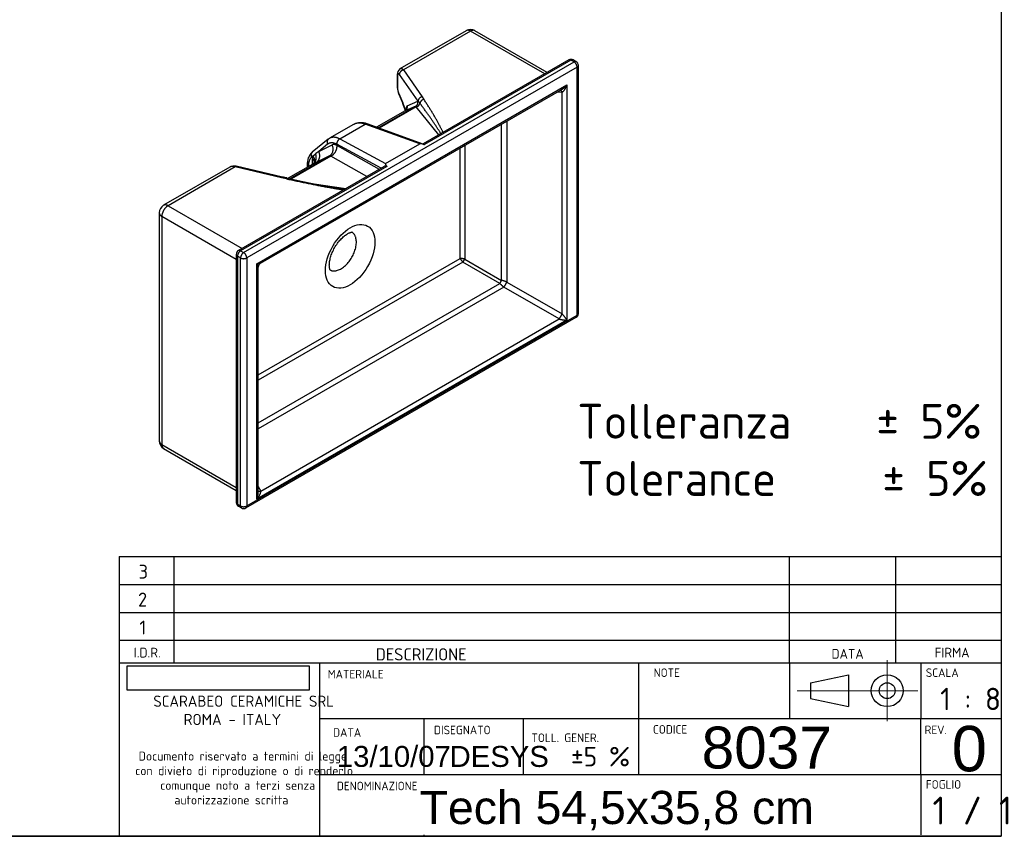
# Model space of a CAD drawing. Header units: millimetres. Extents: x 87 to 2279, y 58 to 1623.
# Tile 3 of 3: x 1151 to 2279, y 58 to 994. Entities that reach past the tile are written whole.
import ezdxf
from ezdxf.enums import TextEntityAlignment as Align
from ezdxf.lldxf.tags import DXFTag

# ---------------------------------------------------------------- set-up
doc = ezdxf.new("R2010")
doc.units = ezdxf.units.MM
for name, color, linetype in [('1', 7, 'Continuous'), ('Default', 7, 'Continuous'), ('Predefinito', 7, 'Continuous'), ('TECH', 7, 'Continuous')]:
    doc.layers.add(name, color=color, linetype=linetype)
doc.styles.add('SEACAD_arial_ttf', font='arial.ttf')
doc.styles.add('SEACAD_seiso_ttf', font='seiso.ttf')
doc.styles.add('SEACAD_seiso_ttfB', font='seiso.ttf')
doc.styles.add('SEACAD_seiso_ttfBI', font='seiso.ttf')
tags = doc.linetypes.add('CENTER2', pattern=[28.575000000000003, 19.05, -3.175, 3.175, -3.175]).pattern_tags.tags
tags[10:11] = [DXFTag(74, 4), DXFTag(75, 0), DXFTag(340, '0'), DXFTag(46, 0.0), DXFTag(50, 0.0), DXFTag(44, 0.0), DXFTag(45, 0.0)]
tags[8:9] = [DXFTag(74, 4), DXFTag(75, 0), DXFTag(340, '0'), DXFTag(46, 0.0), DXFTag(50, 0.0), DXFTag(44, 0.0), DXFTag(45, 0.0)]
tags[6:7] = [DXFTag(74, 4), DXFTag(75, 0), DXFTag(340, '0'), DXFTag(46, 0.0), DXFTag(50, 0.0), DXFTag(44, 0.0), DXFTag(45, 0.0)]
tags[4:5] = [DXFTag(74, 4), DXFTag(75, 0), DXFTag(340, '0'), DXFTag(46, 0.0), DXFTag(50, 0.0), DXFTag(44, 0.0), DXFTag(45, 0.0)]
picture_1 = doc.add_image_def('image1.jpg', size_in_pixel=(300, 40))

# ---------------------------------------------------------------- blocks, each defined once
blk = doc.blocks.new('SEANNOT_GROUP4')
at = {"layer": 'Default', "color": 7, "linetype": 'Continuous', "lineweight": 0, "style": 'SEACAD_arial_ttf'}
blk.add_text('13/10/07', height=24, dxfattribs=at).set_placement((1514.2895510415, 161.8046408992), align=Align.TOP_LEFT)
blk = doc.blocks.new('SEANNOT_GROUP5')
at = {"layer": 'Default', "color": 7, "linetype": 'Continuous', "lineweight": 0, "style": 'SEACAD_seiso_ttfB'}
blk.add_text('1 / 1', height=32, dxfattribs=at).set_placement((2196.2207174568, 103.728887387), align=Align.TOP_LEFT)
blk = doc.blocks.new('SEANNOT_GROUP6')
at = {"layer": 'Predefinito', "color": 136, "linetype": 'CENTER2', "lineweight": 9}
for p, q in [((2144.406079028, 260.1057848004), (2144.406079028, 190.1057845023)), ((2179.406079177, 225.1057846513), (2109.406078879, 225.1057846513))]:
    blk.add_line(p, q, dxfattribs=at)
blk = doc.blocks.new('SEANNOT_GROUP7')
at = {"layer": 'Predefinito', "color": 136, "linetype": 'CENTER2', "lineweight": 9}
blk.add_line((2116.6588384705, 225.1057846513), (2041.3654380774, 225.1057846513), dxfattribs=at)
blk = doc.blocks.new('SEANNOT_GROUP8')
at = {"layer": 'Predefinito', "color": 7, "linetype": 'Continuous', "lineweight": 0, "style": 'SEACAD_arial_ttf'}
blk.add_text('Tech 54,5x35,8 cm', height=38, dxfattribs=at).set_placement((1609.0947341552, 110.2937463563), align=Align.TOP_LEFT)
blk = doc.blocks.new('SEANNOT_GROUP10')
at = {"layer": 'Predefinito', "color": 7, "linetype": 'Continuous', "lineweight": 0, "style": 'SEACAD_arial_ttf'}
blk.add_text('DESYS', height=24, dxfattribs=at).set_placement((1643.3909630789, 161.7709522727), align=Align.TOP_LEFT)
blk = doc.blocks.new('SEANNOT_GROUP12')
at = {"layer": 'Predefinito', "color": 7, "linetype": 'Continuous', "lineweight": 0, "style": 'SEACAD_arial_ttf'}
blk.add_text('8037', height=48, dxfattribs=at).set_placement((1931.9481016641, 183.926799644), align=Align.TOP_LEFT)
blk = doc.blocks.new('SEANNOT_GROUP13')
at = {"layer": 'Predefinito', "color": 7, "linetype": 'Continuous', "lineweight": 0, "style": 'SEACAD_arial_ttf'}
blk.add_text('0', height=52, dxfattribs=at).set_placement((2218.2664727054, 184.7427435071), align=Align.TOP_LEFT)

msp = doc.modelspace()

# ---------------------------------------------------------------- linework, layer by layer
at = {"layer": '1', "color": 7, "linetype": 'Continuous'}
for p, q in [((2274.8527005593, 1622.7601006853), (2274.8527005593, 58.2501321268)), ((1265.0347448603, 378.7938792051), (2274.8527005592, 378.7938792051)), ((2032.7016558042, 257.1836513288), (2032.7016558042, 378.7836513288)), ((2154.3016558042, 257.1836513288), (2154.3016558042, 378.7836513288)), ((1265.0347448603, 346.7938792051), (2274.8527005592, 346.7938792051)), ((1265.0347448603, 314.7938792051), (2274.8527005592, 314.7938792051)), ((1265.0347448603, 282.7938792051), (2274.8527005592, 282.7938792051)), ((1265.0347448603, 257.1836513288), (2274.8527005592, 257.1836513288)), ((2032.7016558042, 257.1836513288), (2032.7016558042, 193.1836513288)), ((2183.0958279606, 257.1836513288), (2183.0958279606, 193.1836513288)), ((2056.7891608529, 234.222256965), (2100.28245117, 243.3387292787)), ((2100.28245117, 243.3387292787), (2100.28245117, 206.872840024)), ((2056.7891608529, 234.222256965), (2056.7891608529, 215.9893123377)), ((2056.7891608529, 215.9893123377), (2100.28245117, 206.872840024)), ((1494.2462144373, 193.1836513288), (2274.8527005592, 193.1836513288)), ((2183.0958279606, 129.1836513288), (2183.0958279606, 193.1836513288)), ((1494.2462144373, 129.1836513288), (2274.8527005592, 129.1836513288)), ((2183.0958279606, 129.1836513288), (2183.0958279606, 59.7716518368)), ((2274.8527005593, 58.2501321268), (86.8513052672, 58.2501321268)), ((710.3427320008, 58.4755619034), (2274.8527005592, 58.4755619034))]:
    msp.add_line(p, q, dxfattribs=at)
for radius in [18.23294462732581, 9.116472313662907]:
    msp.add_circle((2144.406079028, 225.1057846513), radius, dxfattribs=at)
at = {"layer": 'Predefinito', "color": 7, "linetype": 'Continuous'}
for p, q in [((1265.0347448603, 378.7938792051), (1265.0347448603, 59.5913080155)), ((1327.5469638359, 378.7938792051), (1327.5469638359, 257.1836513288)), ((1494.2462144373, 257.1836513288), (1494.2462144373, 59.5913080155)), ((1859.4824493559, 257.1836513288), (1859.4824493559, 129.1836513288)), ((1613.7140107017, 193.1836513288), (1613.7140107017, 129.1836513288)), ((1727.6687623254, 193.1836513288), (1727.6687623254, 129.1836513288)), ((1613.7140107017, 59.7716518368), (1613.7140107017, 59.5913080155))]:
    msp.add_line(p, q, dxfattribs=at)
at = {"layer": 'TECH', "color": 7, "linetype": 'Continuous'}
for p, q in [((1662.4475610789, 981.2075485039), (1586.5663759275, 937.3975258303)), ((1755.1790544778, 933.4424985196), (1672.4475610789, 981.2075485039)), ((1667.4475610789, 980.7122602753), (1590.5051888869, 936.2895609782)), ((1752.2501222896, 931.7514787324), (1667.4475610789, 980.7122602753)), ((1779.8524130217, 947.6876687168), (1613.0669997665, 851.394065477)), ((1782.3524130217, 947.4400246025), (1614.776025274, 850.6897520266)), ((1785.8879469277, 945.3987831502), (1782.3524130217, 947.4400246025)), ((1788.3879469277, 945.6464272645), (1784.8524130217, 947.6876687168)), ((1407.5858189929, 726.9859477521), (1785.8879469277, 945.3987831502)), ((1789.4234808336, 939.2750587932), (1411.1213528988, 720.8622233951)), ((1590.5051888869, 936.2895609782), (1611.9720604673, 905.6135719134)), ((1789.4234808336, 655.1342486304), (1789.4234808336, 939.2750587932)), ((1790.8879469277, 657.1754900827), (1790.8879469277, 941.3163002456)), ((1583.4704000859, 931.0322922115), (1583.4704000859, 916.0241506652)), ((1583.8344808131, 929.9508961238), (1583.8344808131, 914.9427545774)), ((1607.3361411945, 900.4496929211), (1585.8692696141, 931.1256819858)), ((1422.78788103, 714.126550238), (1777.7569527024, 919.0680393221)), ((1426.7523471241, 714.7244160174), (1771.7214187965, 913.8924024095)), ((1777.7569527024, 919.0680393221), (1777.7569527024, 649.6224730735)), ((1585.0742142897, 909.4132399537), (1589.8445462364, 898.533859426)), ((1585.1309872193, 908.4867967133), (1589.901319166, 897.6074161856)), ((1611.9720604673, 905.6135719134), (1613.9332211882, 902.4853891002)), ((1772.1083274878, 910.8204374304), (1765.9882177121, 910.5823372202)), ((1772.1083274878, 656.7199874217), (1772.1083274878, 910.8204374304)), ((1561.491405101, 869.8935372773), (1604.8233444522, 894.9112441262)), ((1605.1349417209, 893.7845759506), (1562.8872571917, 869.392863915)), ((1604.8233444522, 894.9112441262), (1592.6334158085, 889.5505152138)), ((1593.5637466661, 890.3492987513), (1593.5637466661, 890.8875874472)), ((1594.8596144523, 895.0105256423), (1607.0495430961, 900.3712545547)), ((1631.1059609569, 861.8088645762), (1605.1349417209, 893.7845759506)), ((1592.6197790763, 889.5462775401), (1559.6957864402, 870.5376015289)), ((1592.6334158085, 889.5505152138), (1559.6996703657, 870.536208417)), ((1533.3418642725, 873.7001875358), (1506.0232052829, 857.9277524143)), ((1517.6163120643, 857.1860880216), (1546.7583509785, 874.0112520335)), ((1609.2655503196, 851.5907607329), (1546.7583509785, 874.0112520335)), ((1613.2349237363, 851.3338334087), (1548.8623419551, 874.4234122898)), ((1702.9182317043, 695.1722447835), (1702.9182317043, 874.1688638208)), ((1708.8808960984, 877.6114097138), (1708.8808960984, 693.2243619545)), ((1504.4517732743, 856.8457446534), (1486.0873420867, 841.9462246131)), ((1505.8992826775, 857.8178618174), (1504.4517732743, 856.8457446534)), ((1517.6163120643, 857.1860880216), (1570.0660799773, 828.9589359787)), ((1503.7717650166, 851.1073745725), (1493.5837572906, 842.8415903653)), ((1493.5837572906, 842.8415903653), (1508.8698478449, 850.3405777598)), ((1565.0497264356, 823.6712797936), (1514.201957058, 851.0362763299)), ((1514.5170245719, 849.6812699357), (1562.8967149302, 822.4282380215)), ((1570.0660799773, 828.9589359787), (1609.2655503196, 851.5907607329)), ((1655.3913824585, 720.2702679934), (1655.3913824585, 846.729224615)), ((1660.7259684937, 849.8091492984), (1660.7259684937, 719.5319593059)), ((1460.6711415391, 811.6849309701), (1506.0288446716, 837.8722130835)), ((1507.5502814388, 837.444046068), (1462.3151742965, 811.3275447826)), ((1486.9219027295, 837.4366619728), (1485.407333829, 836.2078545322)), ((1486.9219027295, 837.4366619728), (1489.8857125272, 840.271409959)), ((1506.0288446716, 837.8722130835), (1490.7427541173, 830.3732256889)), ((1548.7280615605, 814.2479621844), (1507.5502814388, 837.444046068)), ((1391.846423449, 824.9759088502), (1315.9652382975, 781.1658861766)), ((1397.9076104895, 825.0932972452), (1320.9652382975, 780.6705979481)), ((1451.0399821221, 812.6993931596), (1397.9076104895, 825.0932972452)), ((1452.1758130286, 813.4861902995), (1399.043441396, 825.880094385)), ((1568.4116006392, 825.6122587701), (1401.5502850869, 729.2748333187)), ((1571.6266728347, 825.7774617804), (1404.0502850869, 729.0271892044)), ((1486.6550457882, 828.3675102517), (1458.556264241, 812.1446711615)), ((1486.7264319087, 828.4050895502), (1458.5608387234, 812.1436767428)), ((1480.434091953, 827.5152099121), (1480.434091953, 824.7758408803)), ((1481.6038697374, 825.6596419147), (1481.6038697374, 825.451212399)), ((1486.4604216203, 828.2551439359), (1486.4604216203, 834.0174662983)), ((1456.45815369, 811.5671164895), (1451.0399821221, 812.6993931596)), ((1488.3823130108, 805.8579416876), (1524.5810844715, 800.306698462)), ((1320.9652382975, 780.6705979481), (1405.7677995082, 731.7098164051)), ((1310.9652382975, 772.5056321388), (1310.9652382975, 511.2267262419)), ((1313.8941704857, 768.4231492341), (1313.8941704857, 507.1442433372)), ((1399.0502850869, 719.2582435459), (1313.8941704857, 768.4231492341)), ((1399.0502850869, 724.9447062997), (1399.0502850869, 440.8038961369)), ((1404.0502850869, 720.8622233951), (1400.514751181, 722.9034648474)), ((1400.514751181, 722.9034648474), (1400.514751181, 438.7626546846)), ((1404.0502850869, 729.0271892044), (1407.5858189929, 726.9859477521)), ((1404.0502850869, 436.7214132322), (1404.0502850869, 720.8622233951)), ((1411.1213528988, 720.8622233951), (1411.1213528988, 436.7214132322)), ((1422.78788103, 444.6809839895), (1422.78788103, 714.126550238)), ((1424.2523471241, 586.8220837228), (1655.3913824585, 720.2702679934)), ((1658.6980695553, 716.019535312), (1424.2523471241, 580.662234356)), ((1424.2523471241, 452.4957281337), (1424.2523471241, 710.3942889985)), ((1700.890332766, 691.6598207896), (1658.6980695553, 716.019535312)), ((1660.7259684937, 719.5319593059), (1702.9182317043, 695.1722447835)), ((1424.2523471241, 531.9428053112), (1700.890332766, 691.6598207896)), ((1708.8808960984, 693.2243619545), (1772.1083274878, 656.7199874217)), ((1705.5585809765, 687.4699433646), (1424.2523471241, 525.0577135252)), ((1768.7860123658, 650.9655688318), (1705.5585809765, 687.4699433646)), ((1411.1213528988, 436.7214132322), (1789.4234808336, 655.1342486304)), ((1410.0858189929, 434.4325276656), (1788.3879469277, 652.8453630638)), ((1777.7569527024, 649.6224730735), (1422.78788103, 444.6809839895)), ((1427.1062011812, 453.6966378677), (1768.7860123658, 650.9655688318)), ((1313.8941704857, 507.1442433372), (1399.0502850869, 457.9793376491)), ((1315.9652382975, 502.566472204), (1399.0502850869, 454.5972980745)), ((1424.2523471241, 459.1158585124), (1427.1062011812, 453.6966378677)), ((1400.514751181, 438.7626546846), (1404.0502850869, 436.7214132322)), ((1401.5502850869, 436.473769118), (1405.0858189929, 434.4325276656))]:
    msp.add_line(p, q, dxfattribs=at)
for centre, radius, start, end in [((1667.4475610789, 972.547294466), 10.00000000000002, 60, 120), ((1782.3524130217, 943.3575416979), 4.999999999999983, 60, 120), ((1590.2269430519, 931.6510697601), 6.784818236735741, 122.56918944, 185.2326639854), ((1785.8879469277, 941.3163002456), 5.000000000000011, 0, 60), ((1603.4198621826, 916.4677006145), 19.95439236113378, 181.2736861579, 203.5755060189), ((1525.1007710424, 869.59362482), 70.5966255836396, 16.4284268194, 23.3792115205), ((1599.548817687, 891.3287368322), 11.99309165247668, 35.1025431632, 49.5098408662), ((1541.911521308, 857.7771802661), 18.03915043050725, 67.3364776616, 118.3625896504), ((1498.4249435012, 828.7902364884), 18.0359760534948, 133.1613414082, 184.0538214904), ((1396.6054187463, 816.60447586), 9.590675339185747, 75.2733626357, 119.4849524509), ((1484.5892454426, 832.4003857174), 4.519142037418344, 297.1069602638, 339.056423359), ((1703.1943120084, 1898.5823487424), 1113.648697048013, 257.2551236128, 260.2815287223), ((1320.9652382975, 772.5056321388), 10, 120, 180), ((1404.0502850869, 724.9447062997), 4.999999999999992, 120, 180), ((1429.2523471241, 710.3942889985), 4.999999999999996, 120.3485741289, 179.4965141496), ((1785.8879469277, 657.1754900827), 5.000000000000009, 300, 360), ((1320.9652382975, 511.2267262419), 9.999999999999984, 180, 240), ((1404.0502850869, 440.8038961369), 5.000000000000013, 180, 240), ((1407.5858189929, 438.7626546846), 4.999999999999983, 240, 300)]:
    msp.add_arc(centre, radius, start, end, dxfattribs=at)
msp.add_ellipse((1529.5617387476, 722.6976885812), major_axis=(19.9999999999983, 34.64101615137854), ratio=0.5773502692, dxfattribs=at)
for points, weights in [([(1667.447561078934, 980.7122602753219), (1664.5186288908, 982.4032800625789), (1662.447561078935, 981.2075485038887)], [1, 0.9238795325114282, 1]), ([(1672.447561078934, 981.2075485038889), (1670.376493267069, 982.4032800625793), (1667.447561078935, 980.712260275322)], [1, 0.9238795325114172, 1]), ([(1782.352413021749, 947.4400246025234), (1780.887946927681, 948.2855344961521), (1779.852413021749, 947.6876687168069)], [1, 0.923879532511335, 1]), ([(1784.852413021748, 947.6876687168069), (1783.816879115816, 948.2855344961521), (1782.352413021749, 947.4400246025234)], [1, 0.9238795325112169, 1]), ([(1590.505188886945, 936.2895609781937), (1585.869269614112, 935.2081648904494), (1585.869269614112, 931.1256819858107)], [1, 0.7071067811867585, 1]), ([(1590.505188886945, 936.2895609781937), (1588.193447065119, 938.3434218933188), (1586.561023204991, 937.3944247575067)], [1, 0.9236191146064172, 1]), ([(1788.387946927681, 945.6464272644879), (1787.352413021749, 946.2442930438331), (1785.887946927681, 945.3987831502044)], [1, 0.9238795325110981, 1]), ([(1789.423480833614, 939.2750587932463), (1789.423480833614, 943.3575416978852), (1785.887946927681, 945.3987831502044)], [1, 0.7071067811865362, 1]), ([(1789.423480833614, 939.2750587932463), (1790.887946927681, 940.120568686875), (1790.887946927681, 941.3163002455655)], [1, 0.9238795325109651, 1]), ([(1583.47040022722, 931.032978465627), (1583.470169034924, 930.4714947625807), (1583.834480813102, 929.9508961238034)], [1, 0.9816044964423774, 1]), ([(1585.869269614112, 931.1256819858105), (1583.834480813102, 934.0333790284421), (1583.834480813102, 929.9508961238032)], [1, 0.7071067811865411, 1]), ([(1583.470400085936, 916.0241506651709), (1583.470400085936, 915.4630230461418), (1583.834480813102, 914.9427545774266)], [1, 0.9816271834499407, 1]), ([(1583.834480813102, 914.9427545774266), (1583.834480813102, 912.2406180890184), (1585.074214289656, 909.4132399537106)], [1, 0.8338858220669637, 1]), ([(1771.72141879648, 913.8924024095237), (1774.828020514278, 915.6859997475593), (1777.756952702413, 919.0680393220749)], [1, 0.9238795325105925, 1]), ([(1772.108327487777, 910.8204374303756), (1775.281345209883, 911.9215760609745), (1777.756952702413, 919.068039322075)], [1, 0.8191520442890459, 1]), ([(1585.074214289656, 909.41323995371), (1584.950268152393, 908.898950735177), (1585.13098721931, 908.486796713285)], [1, 0.9838681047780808, 1]), ([(1611.972060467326, 905.6135719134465), (1607.336141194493, 904.5321758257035), (1607.336141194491, 900.4496929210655)], [1, 0.7071067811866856, 1]), ([(1613.933221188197, 902.4853891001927), (1610.134334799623, 901.6470464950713), (1609.360656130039, 898.2252630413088)], [1, 0.775776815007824, 1]), ([(1635.926594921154, 864.592058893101), (1629.633901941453, 878.769904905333), (1613.933221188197, 902.485389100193)], [1, 0.926574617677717, 1]), ([(1772.108327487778, 910.820437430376), (1771.468432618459, 912.6782383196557), (1770.357273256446, 913.1048126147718)], [1, 0.9165444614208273, 1]), ([(1589.84454623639, 898.5338594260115), (1589.72051849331, 898.019231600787), (1589.90154963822, 897.6068908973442)], [1, 0.9838473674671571, 1]), ([(1592.990348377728, 889.8275274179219), (1591.615943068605, 894.4939518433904), (1589.84454623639, 898.5338594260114)], [1, 0.9825777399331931, 1]), ([(1592.633415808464, 889.5505152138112), (1595.787603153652, 891.3253321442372), (1594.859614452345, 895.0105256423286)], [1, 0.7957108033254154, 1]), ([(1594.859614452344, 895.0105256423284), (1593.56374666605, 894.4406456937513), (1593.56374666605, 890.8875874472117)], [1, 0.9169438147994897, 1]), ([(1593.777115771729, 890.5096121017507), (1593.693024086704, 890.7028510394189), (1593.56374666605, 890.8875874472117)], [1, 0.997626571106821, 1]), ([(1604.823344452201, 894.911244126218), (1607.977531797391, 896.6860610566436), (1607.049543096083, 900.3712545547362)], [1, 0.7957108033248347, 1]), ([(1605.134941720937, 893.7845759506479), (1604.955377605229, 894.9182599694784), (1604.823344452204, 894.9112441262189)], [1, 0.9473875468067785, 1]), ([(1605.134941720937, 893.7845759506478), (1608.74939394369, 894.7578979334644), (1609.360656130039, 898.2252630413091)], [1, 0.7879936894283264, 1]), ([(1607.336141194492, 900.4496929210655), (1607.187219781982, 900.4318002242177), (1607.049543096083, 900.3712545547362)], [1, 0.9989329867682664, 1]), ([(1633.400428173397, 863.1335758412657), (1625.629732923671, 875.9679797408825), (1609.360656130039, 898.2252630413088)], [1, 0.9245129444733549, 1]), ([(1592.63341580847, 889.5505152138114), (1592.626480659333, 889.5501467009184), (1592.619779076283, 889.5462775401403)], [1, 0.9998425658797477, 1]), ([(1546.758350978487, 874.0112520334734), (1538.921845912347, 876.9217914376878), (1533.341864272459, 873.700187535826)], [1, 0.9448204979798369, 1]), ([(1548.86234195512, 874.4234122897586), (1547.888834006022, 874.7725964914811), (1546.758350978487, 874.0112520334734)], [1, 0.9434872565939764, 1]), ([(1504.452722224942, 856.8465142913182), (1501.757327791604, 854.6612035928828), (1503.771765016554, 851.1073745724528)], [1, 0.7727111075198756, 1]), ([(1506.02320528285, 857.9277524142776), (1505.972702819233, 857.8985948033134), (1505.922568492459, 857.8687360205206)], [1, 0.9999934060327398, 1]), ([(1517.61631206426, 857.1860880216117), (1510.844834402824, 860.7115212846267), (1506.02320528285, 857.9277524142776)], [1, 0.944820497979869, 1]), ([(1517.61631206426, 857.1860880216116), (1513.829177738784, 855.3057731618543), (1514.201957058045, 851.0362763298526)], [1, 0.7107220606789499, 1]), ([(1514.201957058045, 851.036276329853), (1507.878597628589, 854.4393500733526), (1503.771765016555, 851.1073745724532)], [1, 0.9301545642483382, 1]), ([(1506.028844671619, 837.8722130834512), (1512.989516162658, 841.866293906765), (1508.8698478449, 850.3405777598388)], [1, 0.727805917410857, 1]), ([(1507.550281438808, 837.4440460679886), (1515.139900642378, 841.1960025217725), (1514.517024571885, 849.681269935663)], [1, 0.710123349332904, 1]), ([(1514.517024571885, 849.681269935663), (1511.262726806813, 851.514466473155), (1508.869847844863, 850.3405777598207)], [1, 0.9473875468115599, 1]), ([(1614.776025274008, 850.6897520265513), (1610.152675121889, 852.1029424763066), (1609.265550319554, 851.5907607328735)], [1, 0.9701481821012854, 1]), ([(1485.407333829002, 836.2078545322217), (1481.603869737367, 833.1220094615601), (1481.603869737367, 825.6596419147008)], [1, 0.939205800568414, 1]), ([(1486.087342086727, 841.946224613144), (1483.393490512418, 839.7606357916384), (1485.407333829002, 836.2078545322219)], [1, 0.7728029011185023, 1]), ([(1486.921902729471, 837.4366619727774), (1486.460421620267, 835.9314571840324), (1486.460421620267, 834.017466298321)], [1, 0.9880080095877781, 1]), ([(1486.726431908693, 828.4050895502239), (1493.260710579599, 832.151648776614), (1489.885712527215, 840.2714099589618)], [1, 0.7507403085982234, 1]), ([(1488.823227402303, 830.7976322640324), (1489.866387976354, 834.2078234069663), (1486.921902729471, 837.4366619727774)], [1, 0.9011053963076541, 1]), ([(1493.583757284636, 842.8415903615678), (1491.724390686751, 841.5498362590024), (1489.885712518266, 840.2714099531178)], [1, 0.9994113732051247, 1]), ([(1490.742754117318, 830.3732256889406), (1497.703425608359, 834.3673065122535), (1493.5837572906, 842.841590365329)], [1, 0.727805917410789, 1]), ([(1507.550281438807, 837.4440460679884), (1506.673523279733, 838.1752049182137), (1506.028844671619, 837.8722130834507)], [1, 0.9473875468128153, 1]), ([(1397.907610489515, 825.0932972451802), (1394.357049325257, 826.4254193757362), (1391.846423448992, 824.97590885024)], [1, 0.9238795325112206, 1]), ([(1399.043441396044, 825.8800943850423), (1398.540332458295, 825.9974519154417), (1397.907610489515, 825.0932972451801)], [1, 0.9474043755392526, 1]), ([(1480.43409264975, 827.5167339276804), (1480.433131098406, 826.4651794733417), (1481.603869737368, 825.6596419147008)], [1, 0.9396023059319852, 1]), ([(1488.756965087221, 830.8412421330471), (1488.467649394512, 832.636374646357), (1486.460421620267, 834.0174662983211)], [1, 0.9545426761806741, 1]), ([(1486.726431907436, 828.4050895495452), (1488.71503503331, 829.3784756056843), (1490.742754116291, 830.3732256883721)], [1, 0.9994113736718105, 1]), ([(1570.066079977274, 828.9589359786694), (1569.17895517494, 828.4467542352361), (1571.626672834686, 825.777461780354)], [1, 0.9701481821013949, 1]), ([(1452.175813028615, 813.4861902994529), (1451.672704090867, 813.6035478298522), (1451.039982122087, 812.6993931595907)], [1, 0.9474043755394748, 1]), ([(1457.513481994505, 812.3714326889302), (1457.042319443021, 812.4494841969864), (1456.458153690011, 811.5671164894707)], [1, 0.9504094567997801, 1]), ([(1456.45815369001, 811.5671164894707), (1497.534577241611, 802.5023242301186), (1522.091326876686, 798.8692362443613)], [1, 0.9265746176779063, 1]), ([(1514.70406605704, 800.9952751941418), (1517.951984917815, 800.474701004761), (1520.849502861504, 800.0303536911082)], [1, 0.9988878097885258, 1]), ([(1520.849502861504, 800.0303536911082), (1522.176650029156, 799.8268297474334), (1523.426209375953, 799.6399310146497)], [1, 0.9997663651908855, 1]), ([(1320.965238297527, 780.6705979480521), (1313.894170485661, 776.5881150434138), (1313.894170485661, 768.4231492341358)], [1, 0.7071067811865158, 1]), ([(1320.965238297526, 780.670597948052), (1318.036306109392, 782.3616177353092), (1315.965238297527, 781.1658861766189)], [1, 0.923879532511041, 1]), ([(1310.965238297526, 772.5056321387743), (1310.965238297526, 770.1141690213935), (1313.894170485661, 768.4231492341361)], [1, 0.9238795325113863, 1]), ([(1399.050285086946, 724.9447062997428), (1399.050285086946, 723.7489747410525), (1400.514751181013, 722.9034648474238)], [1, 0.9238795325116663, 1]), ([(1404.050285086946, 729.0271892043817), (1400.514751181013, 726.9859477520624), (1400.514751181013, 722.9034648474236)], [1, 0.70710678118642, 1]), ([(1404.050285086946, 729.0271892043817), (1402.585818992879, 729.8726990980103), (1401.550285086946, 729.2748333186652)], [1, 0.9238795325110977, 1]), ([(1407.585818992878, 726.9859477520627), (1404.050285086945, 724.9447062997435), (1404.050285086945, 720.8622233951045)], [1, 0.7071067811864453, 1]), ([(1411.121352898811, 720.8622233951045), (1411.121352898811, 724.9447062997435), (1407.585818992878, 726.9859477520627)], [1, 0.7071067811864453, 1]), ([(1404.050285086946, 720.8622233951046), (1407.585818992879, 718.8209819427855), (1411.121352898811, 720.8622233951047)], [1, 0.7071067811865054, 1]), ([(1422.787881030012, 714.1265502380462), (1425.716813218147, 714.126550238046), (1426.752347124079, 714.7244160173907)], [1, 0.9238795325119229, 1]), ([(1424.25230713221, 710.3827893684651), (1424.260637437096, 711.575661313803), (1422.787881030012, 714.1265502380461)], [1, 0.9231123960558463, 1]), ([(1655.391382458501, 720.2702679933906), (1656.506132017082, 718.3394651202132), (1658.698069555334, 716.0195353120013)], [1, 0.9537169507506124, 1]), ([(1660.725968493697, 719.5319593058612), (1657.620881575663, 720.2702679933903), (1655.391382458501, 720.2702679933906)], [1, 0.9537169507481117, 1]), ([(1660.725968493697, 719.5319593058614), (1659.3414517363, 717.9896944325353), (1658.698069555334, 716.0195353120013)], [1, 0.9140596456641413, 1]), ([(1506.449612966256, 707.1739699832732), (1506.452374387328, 707.1723728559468), (1506.455137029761, 707.1707778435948)], [1, 1.000000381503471, 1]), ([(1702.918231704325, 695.1722447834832), (1701.533714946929, 693.6299799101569), (1700.890332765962, 691.6598207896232)], [1, 0.9140596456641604, 1]), ([(1700.890332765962, 691.6598207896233), (1703.082270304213, 689.3398909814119), (1705.558580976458, 687.4699433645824)], [1, 0.9537169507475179, 1]), ([(1708.880896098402, 693.2243619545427), (1706.023318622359, 694.4339360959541), (1702.918231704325, 695.1722447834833)], [1, 0.9537169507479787, 1]), ([(1705.558580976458, 687.4699433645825), (1707.577012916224, 690.1408802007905), (1708.880896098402, 693.2243619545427)], [1, 0.7473211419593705, 1]), ([(1768.786012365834, 650.9655688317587), (1770.8044443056, 653.636505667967), (1772.108327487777, 656.719987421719)], [1, 0.7473211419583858, 1]), ([(1777.756952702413, 649.6224730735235), (1775.281345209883, 653.910351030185), (1772.108327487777, 656.7199874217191)], [1, 0.8191520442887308, 1]), ([(1788.387946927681, 652.8453630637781), (1789.423480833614, 653.4432288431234), (1789.423480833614, 655.1342486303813)], [1, 0.9238795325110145, 1]), ([(1789.423480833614, 655.1342486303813), (1790.887946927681, 655.97975852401), (1790.887946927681, 657.1754900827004)], [1, 0.9238795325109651, 1]), ([(1768.786012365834, 650.9655688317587), (1772.805737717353, 649.6224730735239), (1777.756952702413, 649.6224730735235)], [1, 0.8191520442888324, 1]), ([(1310.965238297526, 511.2267262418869), (1310.965238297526, 508.8352631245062), (1313.894170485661, 507.1442433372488)], [1, 0.9238795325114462, 1]), ([(1313.894170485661, 507.1442433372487), (1313.894170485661, 503.7622037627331), (1315.965238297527, 502.5664722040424)], [1, 0.9238795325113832, 1]), ([(1422.787881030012, 444.6809839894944), (1427.739096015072, 450.3981545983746), (1427.106201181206, 453.6966378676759)], [1, 0.8191520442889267, 1]), ([(1422.787881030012, 444.6809839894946), (1424.252347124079, 448.9085334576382), (1424.252347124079, 452.4957281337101)], [1, 0.9238795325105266, 1]), ([(1424.252347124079, 454.0709077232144), (1425.177350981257, 453.3219026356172), (1427.106201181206, 453.696637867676)], [1, 0.9165444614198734, 1]), ([(1399.050285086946, 440.8038961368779), (1399.050285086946, 439.6081645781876), (1400.514751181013, 438.7626546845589)], [1, 0.9238795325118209, 1]), ([(1400.514751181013, 438.7626546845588), (1400.514751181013, 437.071634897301), (1401.550285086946, 436.4737691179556)], [1, 0.923879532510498, 1]), ([(1404.050285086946, 436.7214132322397), (1407.585818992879, 434.6801717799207), (1411.121352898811, 436.7214132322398)], [1, 0.7071067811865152, 1]), ([(1404.050285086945, 436.7214132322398), (1404.050285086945, 435.030393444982), (1405.085818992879, 434.4325276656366)], [1, 0.923879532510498, 1]), ([(1410.085818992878, 434.4325276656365), (1411.121352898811, 435.0303934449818), (1411.121352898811, 436.7214132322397)], [1, 0.923879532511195, 1])]:
    msp.add_rational_spline(points, weights, degree=2, dxfattribs=at)
for points, knots in [([(1594.036147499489, 891.0829176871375), (1594.035995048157, 891.0820553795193), (1594.014788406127, 891.0109507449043), (1593.837231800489, 890.6487337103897), (1593.374231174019, 890.0715078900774), (1592.837219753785, 889.6482546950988), (1592.521251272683, 889.4931972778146), (1592.49764050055, 889.48164468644)], [0.4191357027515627, 0.4191357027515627, 0.4191357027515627, 0.4191357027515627, 0.5223440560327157, 0.6599758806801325, 0.8139311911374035, 0.9880516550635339, 1, 1, 1, 1]), ([(1613.196175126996, 851.3476165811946), (1613.265900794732, 851.3211729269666), (1613.350511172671, 851.276015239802), (1613.527575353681, 851.1819123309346), (1613.59957432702, 851.1438814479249), (1613.766094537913, 851.0619627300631), (1613.861020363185, 851.0178970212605), (1614.082575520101, 850.9251455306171), (1614.205702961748, 850.8780829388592), (1614.474550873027, 850.7842201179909), (1614.621500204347, 850.7369847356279), (1614.776025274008, 850.6897520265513)], [0.635416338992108, 0.635416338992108, 0.635416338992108, 0.635416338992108, 0.7500000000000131, 0.7500000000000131, 0.8125000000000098, 0.8125000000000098, 0.8750000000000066, 0.8750000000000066, 0.9375000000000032, 0.9375000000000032, 1, 1, 1, 1]), ([(1571.626672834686, 825.7774617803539), (1571.544917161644, 825.8666182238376), (1571.452120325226, 825.9438771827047), (1571.23980703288, 826.071449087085), (1571.118539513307, 826.1219244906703), (1570.730632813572, 826.2255287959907), (1570.434550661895, 826.2336744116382), (1569.844498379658, 826.1685369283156), (1569.545897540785, 826.0965089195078), (1568.965651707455, 825.8964982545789), (1568.687864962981, 825.7698612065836), (1568.41897754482, 825.6164862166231), (1568.412506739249, 825.612775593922), (1568.406044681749, 825.6090502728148)], [0, 0, 0, 0, 0.0625000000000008, 0.0625000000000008, 0.1250000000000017, 0.1250000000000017, 0.2500000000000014, 0.2500000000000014, 0.3750000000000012, 0.3750000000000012, 0.5000000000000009, 0.5000000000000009, 0.5030865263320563, 0.5030865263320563, 0.5030865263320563, 0.5030865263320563]), ([(1457.532076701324, 812.3589976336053), (1457.191315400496, 812.4359248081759), (1455.862225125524, 812.7402315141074), (1453.908941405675, 813.082791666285), (1452.572375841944, 813.4048168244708), (1452.187051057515, 813.4963578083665)], [0, 0, 0, 0, 0.1735864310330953, 0.7980412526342, 1, 1, 1, 1]), ([(1505.670865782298, 712.4914813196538), (1505.674590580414, 712.8580653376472), (1505.687959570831, 713.7630217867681), (1505.832985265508, 715.5865596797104), (1506.182180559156, 717.8783409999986), (1506.73164095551, 720.3618357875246), (1507.486414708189, 722.9715991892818), (1508.447221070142, 725.6691845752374), (1509.607372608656, 728.4061085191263), (1510.954272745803, 731.1360544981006), (1512.469615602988, 733.8128866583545), (1514.129485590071, 736.3917116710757), (1515.90493745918, 738.8302034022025), (1517.762527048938, 741.0897891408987), (1519.665302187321, 743.1371098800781), (1521.572923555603, 744.9444895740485), (1523.442153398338, 746.4910318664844), (1525.227655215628, 747.7640066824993), (1526.883133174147, 748.7603695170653), (1528.36288945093, 749.4882972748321), (1529.623879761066, 749.9685719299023), (1530.626348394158, 750.2351050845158), (1531.339850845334, 750.3371341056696), (1531.737952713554, 750.3382511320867), (1531.811069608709, 750.3247054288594), (1531.810336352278, 750.3245202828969)], [0, 0, 0, 0, 0.0207288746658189, 0.059876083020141, 0.0995121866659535, 0.1397491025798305, 0.1805396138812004, 0.2218032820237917, 0.263440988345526, 0.305344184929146, 0.347400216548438, 0.3894951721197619, 0.4314831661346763, 0.4732467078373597, 0.5146781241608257, 0.5556778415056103, 0.5961616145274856, 0.6360726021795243, 0.6754001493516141, 0.7142073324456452, 0.7526695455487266, 0.791127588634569, 0.8299666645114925, 0.8699626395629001, 0.9096134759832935, 0.9096134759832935, 0.9096134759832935, 0.9096134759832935]), ([(1506.7611075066, 706.935906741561), (1506.760997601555, 706.9361048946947), (1506.743883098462, 706.9568656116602), (1506.631362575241, 707.118729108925), (1506.390201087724, 707.6174003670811), (1506.111652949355, 708.4465917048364), (1505.861491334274, 709.6161659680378), (1505.699524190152, 711.014087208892), (1505.679710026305, 711.9831743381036), (1505.670865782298, 712.4914813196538)], [0.2694930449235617, 0.2694930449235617, 0.2694930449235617, 0.2694930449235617, 0.3254558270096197, 0.4474342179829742, 0.5613493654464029, 0.6804404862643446, 0.795753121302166, 0.9102053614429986, 1, 1, 1, 1])]:
    msp.add_open_spline(points, degree=3, knots=knots, dxfattribs=at)
msp.add_open_spline([(1488.835987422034, 830.8471566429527), (1488.834074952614, 830.8437119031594), (1488.82823432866, 830.822038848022), (1488.82220515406, 830.7942942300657)], degree=3, dxfattribs=at)
msp.add_rational_spline([(1506.455137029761, 707.1707778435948), (1518.957408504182, 699.9525880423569), (1531.45740809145, 721.6084686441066), (1543.957407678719, 743.2643492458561), (1531.450593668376, 750.4746692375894)], [1, 0.7070425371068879, 1, 0.707042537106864, 1], degree=2, knots=[0, 0, 0, 0.5, 0.5, 1, 1, 1], dxfattribs=at)

# ---------------------------------------------------------------- block references
at = {"layer": 'Default'}
for name in ['SEANNOT_GROUP4', 'SEANNOT_GROUP5']:
    msp.add_blockref(name, (0, 0), dxfattribs=at)
at = {"layer": 'Predefinito'}
for name in ['SEANNOT_GROUP6', 'SEANNOT_GROUP7', 'SEANNOT_GROUP12', 'SEANNOT_GROUP13', 'SEANNOT_GROUP10', 'SEANNOT_GROUP8']:
    msp.add_blockref(name, (0, 0), dxfattribs=at)

# ---------------------------------------------------------------- texts
at = {"layer": '1', "color": 7, "linetype": 'Continuous', "style": 'SEACAD_seiso_ttf'}
for s, height, p in [('MATERIALE', 9.792, (1503.784089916, 248.9123033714)), ('NOTE', 9.792, (1876.9950404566, 250.6044116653)), ('SCALA', 9.792, (2188.6339626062, 250.6044116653)), ('1 : 8', 25.6, (2205.0490690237, 228.4255895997)), ('DATA', 9.792, (1509.9235459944, 182.090385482)), ('DISEGNATO', 9.792, (1625.4525939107, 184.9559004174)), ('CODICE', 9.792, (1876.2014387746, 185.6376536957)), ('REV.', 9.792, (2187.2490642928, 185.1091056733)), ('TOLL. GENER.', 9.792, (1737.1319663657, 176.0752100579)), ('±5 %', 22.4, (1782.3288956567, 160.7529109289)), ('DENOMINAZIONE', 9.7671669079, (1514.3071496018, 120.8049912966)), ('FOGLIO', 9.792, (2188.6339626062, 122.6044116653))]:
    msp.add_text(s, height=height, dxfattribs=at).set_placement(p, align=Align.TOP_LEFT)
at = {"layer": 'Default', "color": 7, "linetype": 'Continuous', "style": 'SEACAD_seiso_ttf'}
for s, p in [('Tolleranza    ± 5%', (1789.5876400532, 553.6811604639)), ('Tolerance     ± 5%', (1789.5876400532, 488.2266150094))]:
    msp.add_text(s, height=40, dxfattribs=at).set_placement(p, align=Align.TOP_LEFT)
at = {"layer": 'Predefinito', "color": 7, "linetype": 'Continuous'}
for s, height, style, p in [('3', 16, 'SEACAD_seiso_ttf', (1287.3816693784, 369.4505901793)), ('2', 16, 'SEACAD_seiso_ttf', (1286.6543966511, 337.4505901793)), ('1', 16, 'SEACAD_seiso_ttf', (1288.2907602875, 305.4505901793)), ('I.D.R.', 11.2, 'SEACAD_seiso_ttf', (1281.7188050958, 274.3091153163)), ('DESCRIZIONE', 14, 'SEACAD_seiso_ttf', (1558.8327152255, 273.6992742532)), ('DATA', 11.2, 'SEACAD_seiso_ttf', (2080.6610891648, 272.8617431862)), ('FIRMA', 11.2, 'SEACAD_seiso_ttf', (2198.7592237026, 274.29888744)), ('SCARABEO CERAMICHE SRL', 12.8, 'SEACAD_seiso_ttfBI', (1304.1391382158, 219.4542003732)), ('ROMA - ITALY', 12.8, 'SEACAD_seiso_ttfBI', (1338.9027745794, 198.5087458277)), ('Documento riservato a termini di legge', 10.24, 'SEACAD_seiso_ttf', (1287.2847575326, 155.2812057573)), ('con divieto di riproduzione o di renderlo', 10.24, 'SEACAD_seiso_ttf', (1283.4447575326, 138.5248421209)), ('comunque noto a terzi senza ', 10.24, 'SEACAD_seiso_ttf', (1312.0702120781, 121.7684784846)), ('autorizzazione scritta', 10.24, 'SEACAD_seiso_ttf', (1328.2447575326, 105.0121148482))]:
    msp.add_text(s, height=height, dxfattribs=dict(at, style=style)).set_placement(p, align=Align.TOP_LEFT)

# ---------------------------------------------------------------- pictures from other files: only their frames are drawn
image = msp.add_image(picture_1, insert=(1274.3024241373, 225.8291609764), size_in_units=(208.19021957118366, 27.75869594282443))

doc.saveas('drawing.dxf')
